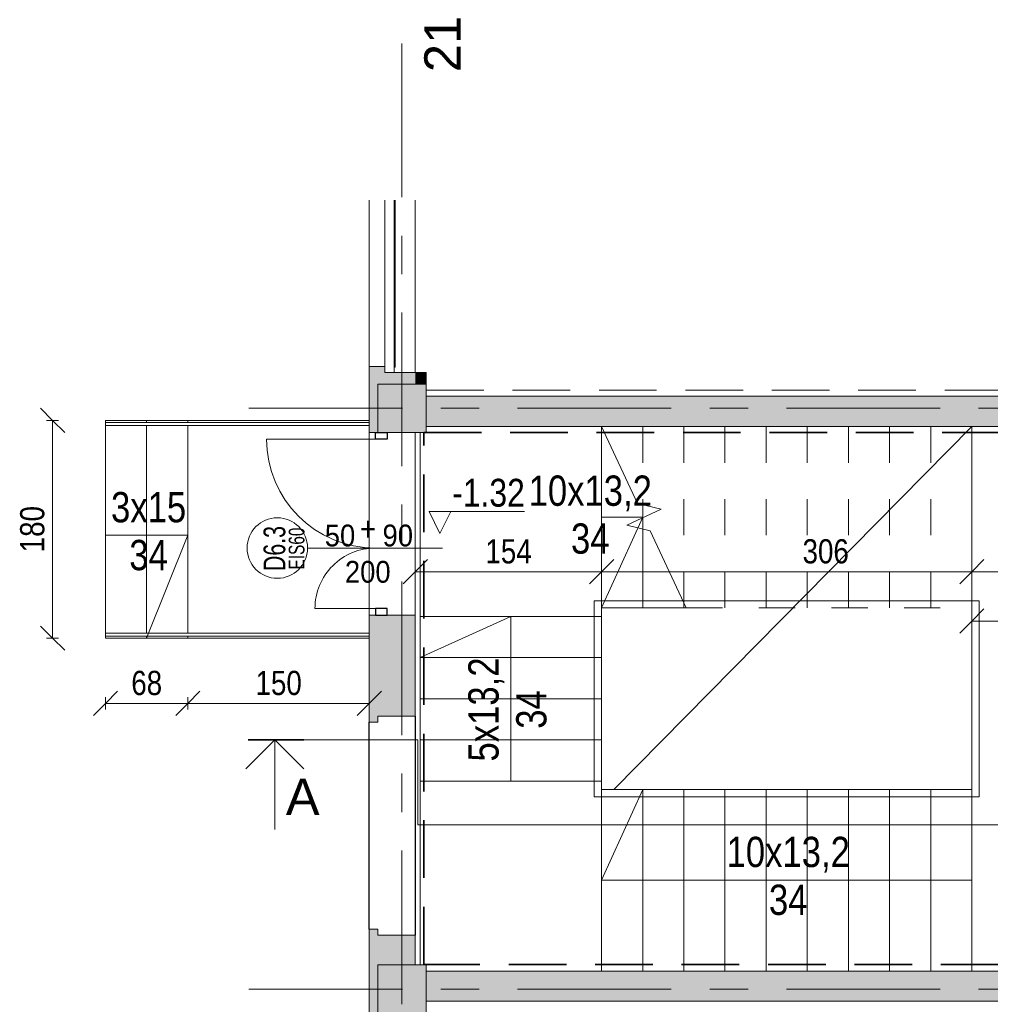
# Model space of a CAD drawing. Header units: centimetres. Extents: x -1434 to 23895, y -8842 to 3590.
# Tile 28 of 75: x 266 to 1069, y 1356 to 2169. Entities that reach past the tile are written whole.
import ezdxf

# ---------------------------------------------------------------- set-up
doc = ezdxf.new("R2010")
doc.units = ezdxf.units.CM
for name, pattern in [('Dash', [60, 30, -30]), ('Hidden', [71.4375, 47.625, -23.8125]), ('Oś', [222.25, 127, -31.75, 31.75, -31.75]), ('Ukryte', [71.438, 47.625, -23.813])]:
    doc.linetypes.add(name, pattern=pattern)
for name, color, linetype, lineweight in [('A-ANNO-DIMS', 211, 'Continuous', 13), ('A-ANNO-DIMS-100', 211, 'Continuous', 13), ('A-ANNO-NOTE', 131, 'Continuous', 9), ('A-AREA', 32, 'Continuous', 13), ('A-DETL', 90, 'Continuous', 9), ('A-DETL-GENF', 92, 'Continuous', 13), ('A-DETL-HDLN', 90, 'Ukryte', 9), ('A-DETL-MEDM', 33, 'Continuous', 13), ('A-DETL-THIN', 151, 'Continuous', 9), ('A-DETL-WIDE', 214, 'Continuous', 35), ('A-DOOR', 31, 'Continuous', 13), ('A-FLOR', 192, 'Continuous', 13), ('A-FLOR-HRAL', 11, 'Continuous', 9), ('A-GLAZ', 151, 'Continuous', 13), ('A-WALL', 113, 'Continuous', 13), ('A-WALL-PATT', 111, 'Continuous', 13), ('G-ANNO-DIMS', 111, 'Continuous', 13), ('G-ANNO-TEXT', 231, 'Continuous', 13), ('S-COLS', 52, 'Continuous', 13), ('S-GRID', 1, 'Continuous', 13), ('S-GRID-IDEN', 1, 'Continuous', 13), ('S-STRS', 31, 'Continuous', 13), ('S-STRS-MBND', 31, 'Continuous', 13)]:
    doc.layers.add(name, color=color, linetype=linetype, lineweight=lineweight)
doc.styles.add('Arial', font='arial.ttf', dxfattribs={"width": 0.9, "height": 18})
doc.styles.add('Arial Narrow', font='ARIALN.TTF', dxfattribs={"height": 20})
doc.styles.add('Arial Narrow_2', font='ARIALN.TTF', dxfattribs={"height": 25})
doc.styles.add('Arial Narrow_3', font='ARIALN.TTF', dxfattribs={"height": 20})
doc.styles.add('Arial Narrow_4', font='ARIALN.TTF', dxfattribs={"height": 23})
doc.styles.add('Arial_1', font='arial.ttf', dxfattribs={"width": 0.7, "height": 13})
doc.styles.add('Arial_2', font='arial.ttf', dxfattribs={"width": 0.7, "height": 18})
doc.styles.add('Arial_3', font='arial.ttf', dxfattribs={"height": 30})
doc.dimstyles.new('Diagonal_1_100__0__wewnętrzne', dxfattribs={"dimscale": 30.48, "dimtxt": 20.468619, "dimasz": 0.656168, "dimexe": 0.164042, "dimexo": 0.0625, "dimgap": 0.032808, "dimtad": 1, "dimdec": 0, "dimdsep": 46, "dimtxsty": 'Arial Narrow_3', "dimblk1": 'OBLIQUE', "dimblk2": 'OBLIQUE', "dimsah": 1, "dimcen": 0.09, "dimazin": 0, "dimtfac": 1, "dimtdec": 4, "dimtix": 1, "dimtmove": 0, "dimatfit": 3, "dimfxl": 0.164042, "dimfxlon": 1, "dimtvp": 1, "dimtolj": 1, "dimtzin": 0, "dimarcsym": 2})
doc.dimstyles.new('Diagonal_1_100__0__wewnętrzne_1', dxfattribs={"dimscale": 30.48, "dimtxt": 20.468619, "dimasz": 0.656168, "dimexe": 0.164042, "dimexo": 0.0625, "dimgap": 0.032808, "dimtad": 1, "dimdec": 0, "dimdsep": 46, "dimtxsty": 'Arial Narrow_3', "dimblk1": 'OBLIQUE', "dimblk2": 'OBLIQUE', "dimsah": 1, "dimcen": 0.09, "dimazin": 0, "dimtfac": 1, "dimtdec": 4, "dimtix": 1, "dimtmove": 2, "dimatfit": 3, "dimfxl": 0.164042, "dimfxlon": 1, "dimtvp": 1, "dimtolj": 1, "dimtzin": 0, "dimarcsym": 2})

# ---------------------------------------------------------------- blocks, each defined once
blk = doc.blocks.new('M_Concrete-Square-Column - 400 x 400mm-1906867-parter niski _-3_30 m_ - stan projektowany Klatka schodowa')
at = {"layer": 'S-COLS', "lineweight": 9}
blk.add_hatch(color=253, dxfattribs=at).paths.add_polyline_path([(-20, -20), (20, -20), (20, 20), (-20, 20)], flags=0)
for p, q in [((20, 20), (-20, 20)), ((-20, 20), (-20, -20)), ((20, -20), (20, 20)), ((-20, -20), (20, -20))]:
    blk.add_line(p, q, dxfattribs=at)
blk = doc.blocks.new('M_Concrete-Square-Column - 400 x 400mm-1970676-parter niski _-3_30 m_ - stan projektowany Klatka schodowa')
at = {"layer": 'S-COLS', "lineweight": 9}
blk.add_hatch(color=253, dxfattribs=at).paths.add_polyline_path([(-12.31, -20), (20, -20), (20, 20), (-20, 20), (-20, -20)], flags=0)
for p, q in [((20, 20), (-20, 20)), ((-20, 20), (-20, -20)), ((20, -20), (20, 20)), ((-12.31, -20), (20, -20))]:
    blk.add_line(p, q, dxfattribs=at)
blk = doc.blocks.new('Okno - automatyczna etykieta - 181x80cm _nietypowy podział_-2208607-parter niski _-3_30 m_ - stan projektowany Klatka schodowa')
at = {"layer": 'A-GLAZ', "lineweight": 9}
for p, q in [((-90.5, 6), (51.97, 6)), ((-90.5, 6), (51.97, 6)), ((-90.5, -1.5), (-90.5, 6)), ((51.97, -1.5), (-90.5, -1.5)), ((-86, -2.5), (-86, -1.5)), ((51.97, -2.5), (-86, -2.5))]:
    blk.add_line(p, q, dxfattribs=at)
blk = doc.blocks.new('DRZWI 2S - automatyczna etykieta - Drzwi 90_50 EI60-2652105-parter niski _-3_30 m_ - stan projektowany Klatka schodowa')
at = {"layer": 'A-DETL-GENF', "lineweight": 9}
for p, q in [((-55.5, 13.86), (-55.5, 4.31)), ((-50, 13.86), (-55.5, 13.86)), ((-50, 4.31), (-50, 13.86)), ((95.5, 13.86), (90, 13.86)), ((90, 13.86), (90, 4.31)), ((95.5, 4.31), (95.5, 13.86)), ((-55.5, 4.31), (-50, 4.31)), ((90, 4.31), (95.5, 4.31))]:
    blk.add_line(p, q, dxfattribs=at)
at = {"layer": 'A-DETL-MEDM', "lineweight": 25}
for p, q in [((-50, 13.86), (-55.5, 13.86)), ((-55.5, 13.86), (-55.5, 4.31)), ((-50, 4.31), (-50, 13.86)), ((90, 4.31), (90, 13.86)), ((90, 13.86), (95.5, 13.86)), ((95.5, 13.86), (95.5, 4.31)), ((-55.5, 4.31), (-50, 4.31)), ((95.5, 4.31), (90, 4.31))]:
    blk.add_line(p, q, dxfattribs=at)
at = {"layer": 'A-DOOR'}
for p, q in [((90, 13.86), (90, 103.86)), ((-50, 13.86), (-50, 63.86))]:
    blk.add_line(p, q, dxfattribs=at)
at = {"layer": 'A-DOOR', "lineweight": 9}
blk.add_line((0, 41.5), (0, -41.5), dxfattribs=at)
at = {"layer": 'A-DOOR'}
for centre, radius, start, end in [((90, 13.86), 90, 90, 180), ((-50, 13.86), 50, 360, 90)]:
    blk.add_arc(centre, radius, start, end, dxfattribs=at)
blk = doc.blocks.new('Railing - Railing-2650503-parter niski _-3_30 m_ - stan projektowany Klatka schodowa')
at = {"layer": 'A-FLOR-HRAL'}
for p, q in [((1834.08, 1457.62), (1836.58, 1457.62)), ((1834.08, 1457.62), (1834.08, 1389.62)), ((1836.58, 1457.62), (1836.58, 1389.62)), ((1834.08, 1389.62), (1834.08, 1239.62)), ((1836.58, 1389.62), (1836.58, 1239.62)), ((1836.58, 1239.62), (1834.08, 1239.62))]:
    blk.add_line(p, q, dxfattribs=at)
blk = doc.blocks.new('Railing - Railing-2651413-parter niski _-3_30 m_ - stan projektowany Klatka schodowa')
at = {"layer": 'A-FLOR-HRAL'}
for p, q in [((1660.08, 1457.62), (1662.58, 1457.62)), ((1660.08, 1457.62), (1660.08, 1389.62)), ((1662.58, 1457.62), (1662.58, 1389.62)), ((1660.08, 1389.62), (1660.08, 1239.62)), ((1662.58, 1389.62), (1662.58, 1239.62)), ((1662.58, 1239.62), (1660.08, 1239.62))]:
    blk.add_line(p, q, dxfattribs=at)
blk = doc.blocks.new('DIMBLOCK15-parter niski _-3_30 m_ - stan projektowany Klatka schodowa')
at = {"layer": 'A-ANNO-DIMS-100'}
for p, q in [((337.36, 1604.51), (347.36, 1614.51)), ((405.36, 1604.51), (415.36, 1614.51)), ((337.36, 1604.51), (327.36, 1594.51)), ((337.36, 1609.51), (337.36, 1599.51)), ((337.36, 1604.51), (337.36, 1609.51)), ((337.36, 1604.51), (405.36, 1604.51)), ((405.36, 1604.51), (395.36, 1594.51)), ((405.36, 1609.51), (405.36, 1599.51)), ((405.36, 1604.51), (405.36, 1609.51))]:
    blk.add_line(p, q, dxfattribs=at)
at = {"layer": 'A-ANNO-DIMS-100', "color": 0, "insert": (358.69, 1631.36), "char_height": 20, "width": 30.4105, "attachment_point": 1, "line_spacing_factor": 0.974696, "style": 'Arial Narrow_3'}
blk.add_mtext('68', dxfattribs=at)
blk = doc.blocks.new('_Oblique')
at = {"color": 0, "linetype": 'ByBlock', "lineweight": -2}
blk.add_line((-0.5, -0.5), (0.5, 0.5), dxfattribs=at)
blk = doc.blocks.new('DIMBLOCK16-parter niski _-3_30 m_ - stan projektowany Klatka schodowa')
at = {"layer": 'A-ANNO-DIMS-100'}
for p, q in [((405.36, 1604.51), (415.36, 1614.51)), ((555.36, 1604.51), (565.36, 1614.51)), ((405.36, 1604.51), (395.36, 1594.51)), ((405.36, 1609.51), (405.36, 1599.51)), ((405.36, 1604.51), (405.36, 1609.51)), ((405.36, 1604.51), (555.36, 1604.51)), ((555.36, 1604.51), (545.36, 1594.51)), ((555.36, 1609.51), (555.36, 1599.51)), ((555.36, 1604.51), (555.36, 1609.51))]:
    blk.add_line(p, q, dxfattribs=at)
at = {"layer": 'A-ANNO-DIMS-100', "color": 0, "insert": (461.36, 1631.36), "char_height": 20, "width": 45.6158, "attachment_point": 1, "line_spacing_factor": 0.974696, "style": 'Arial Narrow_3'}
blk.add_mtext('150', dxfattribs=at)
blk = doc.blocks.new('Spot Elevations - Kota wyk 2-385235-parter niski _-3_30 m_ - stan projektowany Klatka schodowa')
at = {"layer": 'G-ANNO-DIMS'}
for p, q in [((0, 0), (-0.09, 0.18)), ((-0.09, 0.18), (0.6992, 0.18)), ((0, 0), (0.09, 0.18))]:
    blk.add_line(p, q, dxfattribs=at)
blk = doc.blocks.new('DIMBLOCK17-parter niski _-3_30 m_ - stan projektowany Klatka schodowa')
at = {"layer": 'A-ANNO-DIMS-100'}
for p, q in [((293.64, 1838.33), (283.64, 1848.33)), ((298.64, 1838.33), (288.64, 1838.33)), ((293.64, 1658.33), (293.64, 1838.33)), ((293.64, 1838.33), (303.64, 1828.33)), ((293.64, 1838.33), (298.64, 1838.33)), ((293.64, 1658.33), (283.64, 1668.33)), ((298.64, 1658.33), (288.64, 1658.33)), ((293.64, 1658.33), (303.64, 1648.33)), ((293.64, 1658.33), (298.64, 1658.33))]:
    blk.add_line(p, q, dxfattribs=at)
at = {"layer": 'A-ANNO-DIMS-100', "color": 0, "insert": (266.79, 1729.32), "char_height": 20, "width": 45.6158, "attachment_point": 1, "rotation": 90, "line_spacing_factor": 0.974696, "style": 'Arial Narrow_3'}
blk.add_mtext('180', dxfattribs=at)
blk = doc.blocks.new('DIMBLOCK18-parter niski _-3_30 m_ - stan projektowany Klatka schodowa')
at = {"layer": 'A-ANNO-DIMS-100'}
for p, q in [((593.36, 1713.28), (603.36, 1723.28)), ((593.36, 1718.28), (593.36, 1708.28)), ((593.36, 1713.28), (593.36, 1718.28)), ((747.36, 1713.28), (757.36, 1723.28)), ((747.36, 1718.28), (747.36, 1708.28)), ((747.36, 1713.28), (747.36, 1718.28)), ((593.36, 1713.28), (583.36, 1703.28)), ((593.36, 1713.28), (747.36, 1713.28)), ((747.36, 1713.28), (737.36, 1703.28))]:
    blk.add_line(p, q, dxfattribs=at)
at = {"layer": 'A-ANNO-DIMS-100', "color": 0, "insert": (651.36, 1740.13), "char_height": 20, "width": 45.6158, "attachment_point": 1, "line_spacing_factor": 0.974696, "style": 'Arial Narrow_3'}
blk.add_mtext('154', dxfattribs=at)
blk = doc.blocks.new('DIMBLOCK19-parter niski _-3_30 m_ - stan projektowany Klatka schodowa')
at = {"layer": 'A-ANNO-DIMS-100'}
for p, q in [((747.36, 1713.28), (757.36, 1723.28)), ((747.36, 1718.28), (747.36, 1708.28)), ((747.36, 1713.28), (747.36, 1718.28)), ((1053.36, 1713.28), (1063.36, 1723.28)), ((1053.36, 1718.28), (1053.36, 1708.28)), ((1053.36, 1713.28), (1053.36, 1718.28)), ((747.36, 1713.28), (737.36, 1703.28)), ((747.36, 1713.28), (1053.36, 1713.28)), ((1053.36, 1713.28), (1043.36, 1703.28))]:
    blk.add_line(p, q, dxfattribs=at)
at = {"layer": 'A-ANNO-DIMS-100', "color": 0, "insert": (913.48, 1740.13), "char_height": 20, "width": 45.6158, "attachment_point": 1, "line_spacing_factor": 0.974696, "style": 'Arial Narrow_3'}
blk.add_mtext('306', dxfattribs=at)
blk = doc.blocks.new('DIMBLOCK20-parter niski _-3_30 m_ - stan projektowany Klatka schodowa')
at = {"layer": 'A-ANNO-DIMS-100'}
for p, q in [((1053.36, 1713.28), (1063.36, 1723.28)), ((1053.36, 1718.28), (1053.36, 1708.28)), ((1053.36, 1713.28), (1053.36, 1718.28)), ((1239.36, 1713.28), (1249.36, 1723.28)), ((1239.36, 1708.28), (1239.36, 1718.28)), ((1053.36, 1713.28), (1043.36, 1703.28)), ((1053.36, 1713.28), (1239.36, 1713.28)), ((1239.36, 1713.28), (1229.36, 1703.28)), ((1239.36, 1713.28), (1239.36, 1708.28))]:
    blk.add_line(p, q, dxfattribs=at)
at = {"layer": 'A-ANNO-DIMS-100', "color": 0, "insert": (1127.36, 1740.13), "char_height": 20, "width": 45.6158, "attachment_point": 1, "line_spacing_factor": 0.974696, "style": 'Arial Narrow_3'}
blk.add_mtext('186', dxfattribs=at)
blk = doc.blocks.new('DIMBLOCK22-parter niski _-3_30 m_ - stan projektowany Klatka schodowa')
at = {"layer": 'A-ANNO-DIMS-100'}
for p, q in [((1053.36, 1672.46), (1063.36, 1682.46)), ((1053.36, 1677.46), (1053.36, 1667.46)), ((1053.36, 1672.46), (1053.36, 1677.46)), ((1209.36, 1672.46), (1219.36, 1682.46)), ((1209.36, 1667.46), (1209.36, 1677.46)), ((1053.36, 1672.46), (1043.36, 1662.46)), ((1209.36, 1672.46), (1053.36, 1672.46)), ((1209.36, 1672.46), (1199.36, 1662.46)), ((1209.36, 1672.46), (1209.36, 1667.46))]:
    blk.add_line(p, q, dxfattribs=at)
at = {"layer": 'A-ANNO-DIMS-100', "color": 0, "insert": (1112.36, 1699.3), "char_height": 20, "width": 45.6158, "attachment_point": 1, "line_spacing_factor": 0.974696, "style": 'Arial Narrow_3'}
blk.add_mtext('156', dxfattribs=at)

msp = doc.modelspace()

# ---------------------------------------------------------------- hatches: boundary and pattern name
at = {"layer": 'A-WALL-PATT', "lineweight": 5}
for points in [[(556.83, 1833.33), (562.36, 1833.33), (562.36, 1868.33), (593.36, 1868.33), (593.36, 1877.83), (568.36, 1877.83), (568.36, 1882.83), (555.36, 1882.83), (555.36, 1833.33)], [(593.36, 1868.33), (602.36, 1868.33), (602.36, 1877.83), (593.36, 1877.83)], [(602.36, 1833.33), (1110.42, 1833.33), (1110.42, 1858.33), (602.36, 1858.33), (602.36, 1845.49)], [(556.83, 1333.83), (568.36, 1333.83), (568.36, 1338.83), (593.36, 1338.83), (593.36, 1348.33), (562.36, 1348.33), (562.36, 1383.33), (555.36, 1383.33), (555.36, 1333.83)], [(1110.42, 1358.33), (1110.42, 1383.33), (602.36, 1383.33), (602.36, 1358.33), (855.42, 1358.33)]]:
    msp.add_hatch(color=9, dxfattribs=at).paths.add_polyline_path(points, flags=0)
h = msp.add_hatch(color=9, dxfattribs=at)
h.paths.add_polyline_path([(562.36, 1383.33), (562.36, 1388.33), (593.36, 1388.33), (593.36, 1412.83), (562.36, 1412.83), (562.36, 1417.83), (555.36, 1417.83), (555.36, 1383.33), (556.83, 1383.33)], flags=0)
h.paths.add_polyline_path([(562.36, 1588.83), (562.36, 1593.83), (593.36, 1593.83), (593.36, 1677.33), (555.36, 1677.33), (555.36, 1588.83), (556.83, 1588.83)], flags=0)
h.paths.add_polyline_path([(562.36, 1828.33), (562.36, 1833.33), (555.36, 1833.33), (555.36, 1828.33), (560.51, 1828.33)], flags=0)

# ---------------------------------------------------------------- linework, layer by layer
at = {"layer": 'A-ANNO-NOTE', "lineweight": 13}
msp.add_line((594.36, 1732.83), (504.36, 1732.83), dxfattribs=at)
msp.add_line((594.36, 1732.83), (504.36, 1732.83), dxfattribs=at)
msp.add_circle((479.36, 1732.83), 25, dxfattribs=at)
at = {"layer": 'A-AREA', "lineweight": 9}
msp.add_line((757.58, 1533.33), (1053.36, 1833.33), dxfattribs=at)
at = {"layer": 'A-DETL', "linetype": 'Hidden', "lineweight": 35}
for p, q in [((600.36, 1828.33), (1218.36, 1828.33)), ((600.36, 1388.83), (600.36, 1828.33)), ((1218.36, 1388.83), (600.36, 1388.83))]:
    msp.add_line(p, q, dxfattribs=at)
at = {"layer": 'A-DETL-HDLN'}
for p, q in [((602.36, 1863.33), (1452.61, 1863.33)), ((602.36, 1833.33), (1452.61, 1833.33)), ((602.36, 1383.33), (1452.61, 1383.33))]:
    msp.add_line(p, q, dxfattribs=at)
at = {"layer": 'A-DETL-MEDM'}
for q in [(453.32, 1550.28), (477.36, 1500.33), (501.4, 1550.28)]:
    msp.add_line((477.36, 1574.33), q, dxfattribs=at)
at = {"layer": 'A-DETL-THIN'}
for p, q in [((747.36, 1758.33), (781.36, 1758.33)), ((781.36, 1758.33), (747.36, 1683.33)), ((337.36, 1743.33), (405.36, 1743.33)), ((405.36, 1743.33), (371.36, 1658.33)), ((741.36, 1689.33), (1059.36, 1689.33)), ((741.36, 1527.33), (741.36, 1689.33)), ((741.36, 1689.33), (1059.36, 1689.33)), ((741.36, 1527.33), (741.36, 1689.33)), ((1059.36, 1689.33), (1059.36, 1527.33)), ((1059.36, 1689.33), (1059.36, 1527.33)), ((672.36, 1676.33), (597.36, 1642.33)), ((672.36, 1540.33), (672.36, 1676.33)), ((501.36, 1574.33), (595.63, 1574.33)), ((595.63, 1574.33), (595.63, 1504.23)), ((747.36, 1383.33), (747.36, 1533.33)), ((747.36, 1458.33), (781.36, 1533.33)), ((781.36, 1383.33), (781.36, 1533.33)), ((1059.36, 1527.33), (741.36, 1527.33)), ((1059.36, 1527.33), (741.36, 1527.33)), ((595.63, 1504.23), (1401.35, 1504.23)), ((1053.36, 1458.33), (747.36, 1458.33))]:
    msp.add_line(p, q, dxfattribs=at)
at = {"layer": 'A-DETL-WIDE'}
msp.add_line((501.36, 1574.33), (455.36, 1574.33), dxfattribs=at)
at = {"layer": 'A-FLOR'}
for p, q in [((555.36, 1838.33), (405.36, 1838.33)), ((405.36, 1838.33), (405.36, 1836.58)), ((405.36, 1834.08), (405.36, 1662.58)), ((405.36, 1660.08), (405.36, 1658.33)), ((405.36, 1658.33), (555.36, 1658.33))]:
    msp.add_line(p, q, dxfattribs=at)
at = {"layer": 'A-FLOR', "lineweight": 9}
msp.add_line((1053.36, 1833.33), (1053.36, 1533.33), dxfattribs=at)
at = {"layer": 'A-WALL', "lineweight": 9}
for p, q in [((555.36, 1836.58), (555.36, 2020.29)), ((593.36, 2020.29), (593.36, 1877.83)), ((555.36, 1882.83), (568.36, 1882.83)), ((602.36, 1877.83), (575.86, 1877.83)), ((602.36, 1868.33), (602.36, 1877.83)), ((1162.36, 1858.33), (602.36, 1858.33)), ((555.36, 1662.58), (555.36, 1834.08)), ((602.36, 1833.33), (1162.36, 1833.33)), ((560.51, 1828.33), (555.36, 1828.33)), ((593.36, 1828.33), (593.36, 1593.83)), ((560.51, 1677.33), (555.36, 1677.33)), ((593.36, 1677.33), (570.06, 1677.33)), ((555.36, 1588.83), (555.36, 1660.08)), ((555.36, 1224.36), (555.36, 1417.83)), ((593.36, 1388.33), (593.36, 1412.83)), ((602.36, 1383.33), (1162.36, 1383.33)), ((602.36, 1358.33), (1162.36, 1358.33))]:
    msp.add_line(p, q, dxfattribs=at)
at = {"layer": 'A-WALL'}
for p, q in [((555.36, 1588.83), (562.36, 1588.83)), ((562.36, 1588.83), (562.36, 1593.83)), ((562.36, 1593.83), (593.36, 1593.83)), ((562.36, 1417.83), (555.36, 1417.83)), ((562.36, 1412.83), (562.36, 1417.83)), ((593.36, 1412.83), (562.36, 1412.83))]:
    msp.add_line(p, q, dxfattribs=at)
at = {"layer": 'A-WALL', "color": 7, "lineweight": 25}
for p, q in [((555.36, 1417.83), (555.36, 1588.83)), ((593.36, 1593.83), (593.36, 1412.83))]:
    msp.add_line(p, q, dxfattribs=at)
at = {"layer": 'S-GRID', "linetype": 'Oś'}
for p, q in [((582.36, 2149.67), (582.36, 1110.83)), ((1471.74, 1848.33), (426.22, 1848.33)), ((1471.74, 1368.33), (426.22, 1368.33))]:
    msp.add_line(p, q, dxfattribs=at)
at = {"layer": 'S-STRS', "lineweight": 9}
for p, q in [((337.36, 1838.33), (337.36, 1836.58)), ((337.36, 1838.33), (371.36, 1838.33)), ((337.36, 1838.33), (337.36, 1836.58)), ((337.36, 1834.08), (337.36, 1662.58)), ((337.36, 1834.08), (337.36, 1662.58)), ((371.36, 1838.33), (405.36, 1838.33)), ((371.36, 1838.33), (371.36, 1836.58)), ((371.36, 1838.33), (371.36, 1836.58)), ((371.36, 1834.08), (371.36, 1662.58)), ((371.36, 1834.08), (371.36, 1662.58)), ((405.36, 1838.33), (405.36, 1836.58)), ((405.36, 1834.08), (405.36, 1662.58)), ((747.36, 1833.33), (747.36, 1683.33)), ((747.36, 1833.33), (747.36, 1683.33)), ((597.36, 1828.33), (597.36, 1676.33)), ((781.36, 1768.61), (781.36, 1757.87)), ((781.36, 1768.61), (781.36, 1757.87)), ((781.36, 1748.52), (781.36, 1683.33)), ((781.36, 1748.52), (781.36, 1683.33)), ((815.36, 1687.5), (815.36, 1683.33)), ((815.36, 1687.5), (815.36, 1683.33)), ((597.36, 1676.33), (747.36, 1676.33)), ((597.36, 1642.33), (597.36, 1676.33)), ((597.36, 1676.33), (747.36, 1676.33)), ((747.36, 1676.33), (747.36, 1683.33)), ((747.36, 1683.33), (781.36, 1683.33)), ((747.36, 1642.33), (747.36, 1676.33)), ((781.36, 1683.33), (815.36, 1683.33)), ((815.36, 1683.33), (817.31, 1683.33)), ((337.36, 1660.08), (337.36, 1658.33)), ((337.36, 1660.08), (337.36, 1658.33)), ((371.36, 1660.08), (371.36, 1658.33)), ((371.36, 1660.08), (371.36, 1658.33)), ((405.36, 1660.08), (405.36, 1658.33)), ((337.36, 1658.33), (371.36, 1658.33)), ((371.36, 1658.33), (405.36, 1658.33)), ((597.36, 1608.33), (597.36, 1642.33)), ((597.36, 1642.33), (747.36, 1642.33)), ((597.36, 1642.33), (747.36, 1642.33)), ((747.36, 1608.33), (747.36, 1642.33)), ((597.36, 1574.33), (597.36, 1608.33)), ((597.36, 1608.33), (747.36, 1608.33)), ((597.36, 1608.33), (747.36, 1608.33)), ((747.36, 1574.33), (747.36, 1608.33)), ((597.36, 1540.33), (597.36, 1574.33)), ((597.36, 1574.33), (747.36, 1574.33)), ((597.36, 1574.33), (747.36, 1574.33)), ((747.36, 1540.33), (747.36, 1574.33)), ((597.36, 1540.33), (597.36, 1388.33)), ((597.36, 1540.33), (747.36, 1540.33)), ((597.36, 1540.33), (747.36, 1540.33)), ((747.36, 1533.33), (747.36, 1540.33)), ((747.36, 1383.33), (747.36, 1533.33)), ((781.36, 1533.33), (747.36, 1533.33)), ((747.36, 1383.33), (747.36, 1533.33)), ((815.36, 1533.33), (781.36, 1533.33)), ((781.36, 1383.33), (781.36, 1533.33)), ((781.36, 1383.33), (781.36, 1533.33)), ((849.36, 1533.33), (815.36, 1533.33)), ((815.36, 1383.33), (815.36, 1533.33)), ((815.36, 1383.33), (815.36, 1533.33)), ((883.36, 1533.33), (849.36, 1533.33)), ((849.36, 1383.33), (849.36, 1533.33)), ((849.36, 1383.33), (849.36, 1533.33)), ((917.36, 1533.33), (883.36, 1533.33)), ((883.36, 1383.33), (883.36, 1533.33)), ((883.36, 1383.33), (883.36, 1533.33)), ((951.36, 1533.33), (917.36, 1533.33)), ((917.36, 1383.33), (917.36, 1533.33)), ((917.36, 1383.33), (917.36, 1533.33)), ((985.36, 1533.33), (951.36, 1533.33)), ((951.36, 1383.33), (951.36, 1533.33)), ((951.36, 1383.33), (951.36, 1533.33)), ((1019.36, 1533.33), (985.36, 1533.33)), ((985.36, 1383.33), (985.36, 1533.33)), ((985.36, 1383.33), (985.36, 1533.33)), ((1053.36, 1533.33), (1019.36, 1533.33)), ((1019.36, 1383.33), (1019.36, 1533.33)), ((1019.36, 1383.33), (1019.36, 1533.33)), ((1053.36, 1383.33), (1053.36, 1533.33)), ((1053.36, 1383.33), (1053.36, 1533.33))]:
    msp.add_line(p, q, dxfattribs=at)
at = {"layer": 'S-STRS-MBND', "linetype": 'Dash', "lineweight": 9}
for p, q in [((747.36, 1833.33), (1053.36, 1833.33)), ((781.36, 1833.33), (781.36, 1768.61)), ((781.36, 1833.33), (781.36, 1768.61)), ((815.36, 1833.33), (815.36, 1687.5)), ((815.36, 1833.33), (815.36, 1687.5)), ((849.36, 1833.33), (849.36, 1683.33)), ((849.36, 1833.33), (849.36, 1683.33)), ((883.36, 1833.33), (883.36, 1683.33)), ((883.36, 1833.33), (883.36, 1683.33)), ((917.36, 1833.33), (917.36, 1683.33)), ((917.36, 1833.33), (917.36, 1683.33)), ((951.36, 1833.33), (951.36, 1683.33)), ((951.36, 1833.33), (951.36, 1683.33)), ((985.36, 1833.33), (985.36, 1683.33)), ((985.36, 1833.33), (985.36, 1683.33)), ((1019.36, 1833.33), (1019.36, 1683.33)), ((1019.36, 1833.33), (1019.36, 1683.33)), ((1053.36, 1833.33), (1053.36, 1683.33)), ((781.36, 1757.87), (781.36, 1748.52)), ((781.36, 1757.87), (781.36, 1748.52)), ((817.31, 1683.33), (1053.36, 1683.33))]:
    msp.add_line(p, q, dxfattribs=at)
at = {"layer": 'S-STRS-MBND', "lineweight": 9}
for p, q in [((777.05, 1769.65), (747.36, 1833.33)), ((796.5, 1764.93), (777.05, 1769.65)), ((768.17, 1751.72), (796.5, 1764.93)), ((787.62, 1747), (768.17, 1751.72)), ((817.31, 1683.33), (787.62, 1747))]:
    msp.add_line(p, q, dxfattribs=at)

# ---------------------------------------------------------------- block references
at = {"layer": 'A-DOOR', "rotation": 89.99999999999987}
msp.add_blockref('DRZWI 2S - automatyczna etykieta - Drzwi 90_50 EI60-2652105-parter niski _-3_30 m_ - stan projektowany Klatka schodowa', (574.36, 1732.83), dxfattribs=at)
at = {"layer": 'A-FLOR-HRAL', "rotation": 90.00000000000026}
for name in ['Railing - Railing-2650503-parter niski _-3_30 m_ - stan projektowany Klatka schodowa', 'Railing - Railing-2651413-parter niski _-3_30 m_ - stan projektowany Klatka schodowa']:
    msp.add_blockref(name, (1794.99, 0), dxfattribs=at)
at = {"layer": 'A-GLAZ', "lineweight": 9, "rotation": 90.00000000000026}
msp.add_blockref('Okno - automatyczna etykieta - 181x80cm _nietypowy podział_-2208607-parter niski _-3_30 m_ - stan projektowany Klatka schodowa', (574.36, 1968.33), dxfattribs=at)
at = {"layer": 'G-ANNO-DIMS', "xscale": 99.99999999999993, "yscale": 99.99999999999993, "zscale": 99.99999999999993}
msp.add_blockref('Spot Elevations - Kota wyk 2-385235-parter niski _-3_30 m_ - stan projektowany Klatka schodowa', (613.77, 1744.93), dxfattribs=at)
at = {"layer": 'S-COLS', "lineweight": 9}
for name, p in [('M_Concrete-Square-Column - 400 x 400mm-1970676-parter niski _-3_30 m_ - stan projektowany Klatka schodowa', (582.36, 1848.33)), ('M_Concrete-Square-Column - 400 x 400mm-1906867-parter niski _-3_30 m_ - stan projektowany Klatka schodowa', (582.36, 1368.33))]:
    msp.add_blockref(name, p, dxfattribs=at)

# ---------------------------------------------------------------- texts
at = {"layer": 'A-ANNO-NOTE', "lineweight": 211, "attachment_point": 5, "rotation": 90, "line_spacing_factor": 0.936439}
for s, insert, char_height, width, style in [('\\pxqc,t4.93889,9.87778,14.81667,19.75556,24.69444,29.63333,34.57222,39.51111,44.45,49.38889,54.32778,59.26667,64.20556,69.14444,74.08333,79.02222,83.96111,88.9,93.83889,98.77778,103.71667,108.65556,113.59444,118.53333,123.47222,128.41111,133.35,138.28889,143.22778,148.16667,153.10556,158.04444;{D6.3}', (477.08, 1732.43), 18, 37.03, 'Arial_2'), ('\\pxqc,t6.83846,13.67692,20.51538,27.35385,34.19231,41.03077,47.86923,54.70769,61.54615,68.38462,75.22308,82.06154,88.9,95.73846,102.57692,109.41538,116.25385,123.09231,129.93077,136.76923,143.60769,150.44615,157.28462,164.12308,170.96154,177.8,184.63846,191.47692,198.31538,205.15385,211.99231,218.83077;{EIS60}', (495.38, 1732.43), 13, 34.72, 'Arial_1')]:
    msp.add_mtext(s, dxfattribs=dict(at, insert=insert, char_height=char_height, width=width, style=style))
at = {"layer": 'A-ANNO-NOTE', "lineweight": 211, "char_height": 18, "attachment_point": 5, "line_spacing_factor": 0.936439, "style": 'Arial'}
for s, insert, width in [('\\pxqc,t6.35,12.7,19.05,25.4,31.75,38.1,44.45,50.8,57.15,63.5,69.85,76.2,82.55,88.9,95.25,101.6,107.95,114.3,120.65,127,133.35,139.7,146.05,152.4,158.75,165.1,171.45,177.8,184.15,190.5,196.85,203.2;{50}', (531.18, 1743.06), 25.65), ('\\pxqc,t6.35,12.7,19.05,25.4,31.75,38.1,44.45,50.8,57.15,63.5,69.85,76.2,82.55,88.9,95.25,101.6,107.95,114.3,120.65,127,133.35,139.7,146.05,152.4,158.75,165.1,171.45,177.8,184.15,190.5,196.85,203.2;{90}', (578.93, 1743.06), 25.65), ('\\pxqc,t6.35,12.7,19.05,25.4,31.75,38.1,44.45,50.8,57.15,63.5,69.85,76.2,82.55,88.9,95.25,101.6,107.95,114.3,120.65,127,133.35,139.7,146.05,152.4,158.75,165.1,171.45,177.8,184.15,190.5,196.85,203.2;{200}', (554.12, 1713.06), 38.07), ('\\pxqc,t6.35,12.7,19.05,25.4,31.75,38.1,44.45,50.8,57.15,63.5,69.85,76.2,82.55,88.9,95.25,101.6,107.95,114.3,120.65,127,133.35,139.7,146.05,152.4,158.75,165.1,171.45,177.8,184.15,190.5,196.85,203.2;{200}', (554.12, 1713.06), 38.07)]:
    msp.add_mtext(s, dxfattribs=dict(at, insert=insert, width=width))
at = {"layer": 'A-ANNO-NOTE', "lineweight": 13, "insert": (547.56, 1758.72), "char_height": 20, "width": 14.746, "attachment_point": 1, "line_spacing_factor": 0.949189, "style": 'Arial Narrow'}
msp.add_mtext('\\pxt6.35,12.7,19.05,25.4,31.75,38.1,44.45,50.8,57.15,63.5,69.85,76.2,82.55,88.9,95.25,101.6,107.95,114.3,120.65,127,133.35,139.7,146.05,152.4,158.75,165.1,171.45,177.8,184.15,190.5,196.85,203.2;{+}', dxfattribs=at)
at = {"layer": 'G-ANNO-DIMS', "insert": (623.87, 1790.03), "char_height": 23, "width": 71.7453, "attachment_point": 1, "line_spacing_factor": 0.974696, "style": 'Arial Narrow_4'}
msp.add_mtext('-1.32', dxfattribs=at)
at = {"layer": 'G-ANNO-TEXT', "color": 7, "char_height": 25, "attachment_point": 2, "line_spacing_factor": 0.949189, "style": 'Arial Narrow_2'}
for s, insert, width in [('\\pxqc,t5.08,10.16,15.24,20.32,25.4,30.48,35.56,40.64,45.72,50.8,55.88,60.96,66.04,71.12,76.2,81.28,86.36,91.44,96.52,101.6,106.68,111.76,116.84,121.92,127,132.08,137.16,142.24,147.32,152.4,157.48,162.56;{10x13,2\\P34}', (738.01, 1792.74), 103.525), ('\\pxqc,t5.08,10.16,15.24,20.32,25.4,30.48,35.56,40.64,45.72,50.8,55.88,60.96,66.04,71.12,76.2,81.28,86.36,91.44,96.52,101.6,106.68,111.76,116.84,121.92,127,132.08,137.16,142.24,147.32,152.4,157.48,162.56;{3x15\\P34}', (372.98, 1779.1), 63.529), ('\\pxqc,t5.08,10.16,15.24,20.32,25.4,30.48,35.56,40.64,45.72,50.8,55.88,60.96,66.04,71.12,76.2,81.28,86.36,91.44,96.52,101.6,106.68,111.76,116.84,121.92,127,132.08,137.16,142.24,147.32,152.4,157.48,162.56;{10x13,2\\P34}', (901.63, 1494.25), 103.525)]:
    msp.add_mtext(s, dxfattribs=dict(at, insert=insert, width=width))
at = {"layer": 'G-ANNO-TEXT', "color": 7, "insert": (637.22, 1599.43), "char_height": 25, "width": 87.567, "attachment_point": 2, "rotation": 90, "line_spacing_factor": 0.949189, "style": 'Arial Narrow_2'}
msp.add_mtext('\\pxqc,t5.08,10.16,15.24,20.32,25.4,30.48,35.56,40.64,45.72,50.8,55.88,60.96,66.04,71.12,76.2,81.28,86.36,91.44,96.52,101.6,106.68,111.76,116.84,121.92,127,132.08,137.16,142.24,147.32,152.4,157.48,162.56;{5x13,2\\P34}', dxfattribs=at)
at = {"layer": 'S-GRID-IDEN', "insert": (615.86, 2149.34), "char_height": 30, "width": 48.3, "attachment_point": 5, "rotation": 90, "line_spacing_factor": 0.936439, "style": 'Arial_3'}
msp.add_mtext('\\pxqc,t4.23333,8.46667,12.7,16.93333,21.16667,25.4,29.63333,33.86667,38.1,42.33333,46.56667,50.8,55.03333,59.26667,63.5,67.73333,71.96667,76.2,80.43333,84.66667,88.9,93.13333,97.36667,101.6,105.83333,110.06667,114.3,118.53333,122.76667,127,131.23333,135.46667;{21}', dxfattribs=at)

# ---------------------------------------------------------------- dimensions: what is measured, and where the dimension line sits
at = {"layer": 'A-ANNO-DIMS'}
dim = msp.add_linear_dim(base=(293.64, 1838.33), p1=(298.64, 1658.33), p2=(298.64, 1838.33), angle=90, dimstyle='Diagonal_1_100__0__wewnętrzne', override={"dimpost": '<>', "dimfxl": 180}, dxfattribs=at)
dim.commit()
dim.dimension.update_dxf_attribs({"geometry": 'DIMBLOCK17-parter niski _-3_30 m_ - stan projektowany Klatka schodowa', "text_midpoint": (282.43, 1748.33)})
for base, p1, p2, override, picture, middle in [((747.36, 1713.28), (593.36, 1718.28), (747.36, 1718.28), {"dimpost": '<>', "dimfxl": 154}, 'DIMBLOCK18-parter niski _-3_30 m_ - stan projektowany Klatka schodowa', (670.36, 1724.49)), ((1239.36, 1713.28), (1053.36, 1718.28), (1239.36, 1708.28), {"dimpost": '<>', "dimfxl": 186.268623}, 'DIMBLOCK20-parter niski _-3_30 m_ - stan projektowany Klatka schodowa', (1146.36, 1724.49)), ((1053.36, 1672.46), (1209.36, 1667.46), (1053.36, 1677.46), {"dimpost": '<>', "dimfxl": 156.320184}, 'DIMBLOCK22-parter niski _-3_30 m_ - stan projektowany Klatka schodowa', (1131.36, 1683.67)), ((405.36, 1604.51), (337.36, 1609.51), (405.36, 1609.51), {"dimpost": '<>', "dimfxl": 68}, 'DIMBLOCK15-parter niski _-3_30 m_ - stan projektowany Klatka schodowa', (371.36, 1615.72)), ((555.36, 1604.51), (405.36, 1609.51), (555.36, 1609.51), {"dimpost": '<>', "dimfxl": 150}, 'DIMBLOCK16-parter niski _-3_30 m_ - stan projektowany Klatka schodowa', (480.36, 1615.72))]:
    dim = msp.add_linear_dim(base=base, p1=p1, p2=p2, dimstyle='Diagonal_1_100__0__wewnętrzne', override=override, dxfattribs=at)
    dim.commit()
    dim.dimension.update_dxf_attribs({"geometry": picture, "text_midpoint": middle})
dim = msp.add_linear_dim(base=(1053.36, 1713.28), p1=(747.36, 1718.28), p2=(1053.36, 1718.28), dimstyle='Diagonal_1_100__0__wewnętrzne_1', override={"dimpost": '<>', "dimfxl": 306}, dxfattribs=at)
dim.commit()
dim.dimension.update_dxf_attribs({"geometry": 'DIMBLOCK19-parter niski _-3_30 m_ - stan projektowany Klatka schodowa', "text_midpoint": (936.29, 1726.79), "dimtype": 160, "text_rotation": 360})

# ---------------------------------------------------------------- next in the draw order: texts
at = {"layer": 'G-ANNO-TEXT', "color": 7, "insert": (486.39, 1542.23), "char_height": 30, "width": 29.391, "attachment_point": 1, "line_spacing_factor": 0.936439, "style": 'Arial_3', "bg_fill": 3, "box_fill_scale": 1.25, "bg_fill_color": 256, "bg_fill_true_color": 13158600, "bg_fill_transparency": 0}
msp.add_mtext('\\pxt4.23333,8.46667,12.7,16.93333,21.16667,25.4,29.63333,33.86667,38.1,42.33333,46.56667,50.8,55.03333,59.26667,63.5,67.73333,71.96667,76.2,80.43333,84.66667,88.9,93.13333,97.36667,101.6,105.83333,110.06667,114.3,118.53333,122.76667,127,131.23333,135.46667;{A}', dxfattribs=at)

# ---------------------------------------------------------------- next in the draw order: texts
msp.add_mtext('\\pxt4.23333,8.46667,12.7,16.93333,21.16667,25.4,29.63333,33.86667,38.1,42.33333,46.56667,50.8,55.03333,59.26667,63.5,67.73333,71.96667,76.2,80.43333,84.66667,88.9,93.13333,97.36667,101.6,105.83333,110.06667,114.3,118.53333,122.76667,127,131.23333,135.46667;{A}', dxfattribs=at)

doc.saveas('drawing.dxf')
